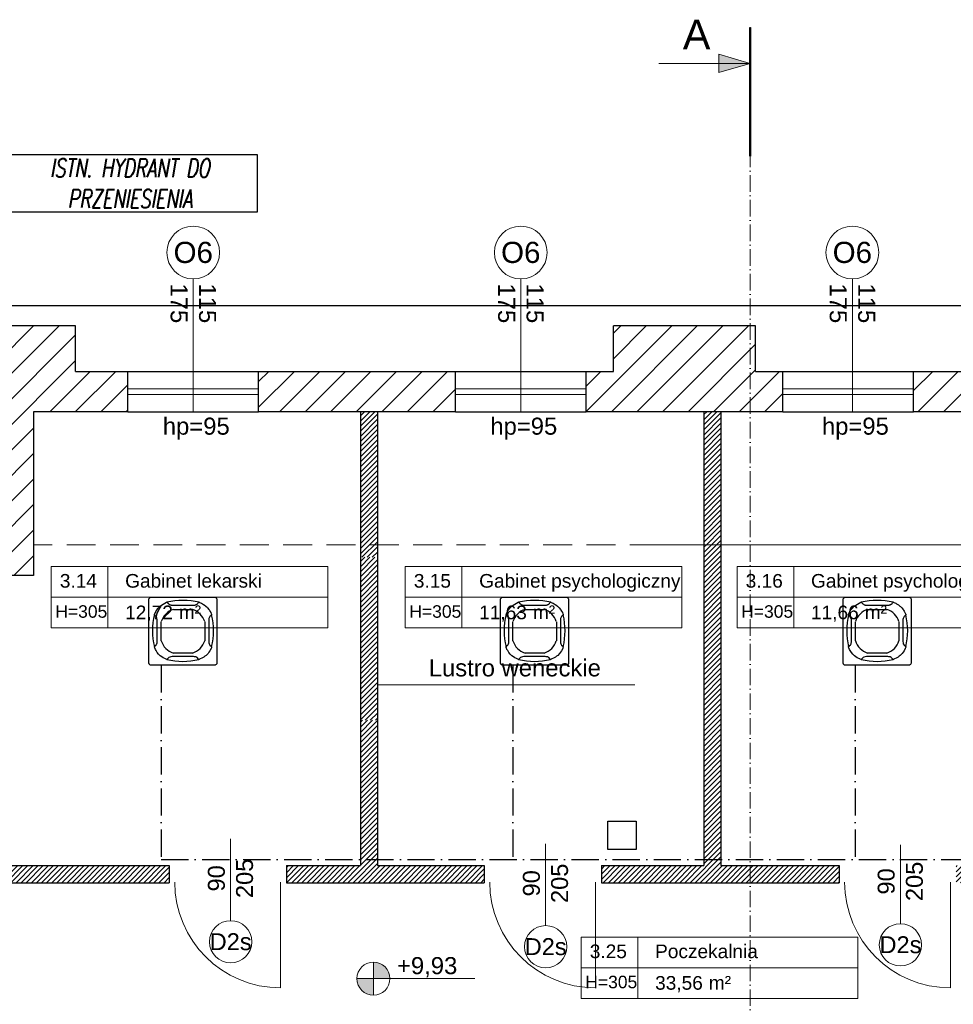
# Model space of a CAD drawing. Header units: millimetres. Extents: x 24385 to 79107, y -56478 to -23676.
# Tile 38 of 256: x 28678 to 29499, y -39255 to -38389. Entities that reach past the tile are written whole.
import ezdxf

# ---------------------------------------------------------------- set-up
doc = ezdxf.new("R2010")
doc.units = ezdxf.units.MM
doc.header["$LTSCALE"] = 2
for name, pattern in [('ACAD_ISO10W100', [18, 12, -3, 0, -3]), ('DASHED', [19.05, 12.7, -6.35]), ('HIDDENX2', [19.05, 12.7, -6.35])]:
    doc.linetypes.add(name, pattern=pattern)
for name, color, linetype, lineweight in [('0_OPIS', 7, 'Continuous', 13), ('3DPLAN_A_DRZWI', 173, 'Continuous', 5), ('3DPLAN_A_OKNA', 153, 'Continuous', 5), ('3DPLAN_A_TABELKA POMIESZCZEŃ', 7, 'Continuous', 0), ('3DPLAN_A_WYSOKOŚCI ZMIANA', 144, 'HIDDENX2', 5), ('A_STOL_OPIS', 55, 'Continuous', 5), ('A_TXT', 7, 'Continuous', 0), ('A_WYM_KOT', 161, 'Continuous', 0), ('A_ZESTAWIENIE STOLARKI', 3, 'Continuous', 15), ('Opisy', 7, 'Continuous', 13)]:
    doc.layers.add(name, color=color, linetype=linetype, lineweight=lineweight)
for name, color, linetype in [('3DPLAN_A_KRESKOWANIE 1', 253, 'Continuous'), ('3DPLAN_A_OPIS', 8, 'Continuous'), ('3DPLAN_A_POMIESZCZENIE NUMER', 100, 'Continuous'), ('3DPLAN_K_DZIAŁOWA NISKIE', 134, 'Continuous'), ('3DPLAN_K_NOŚNA', 7, 'Continuous'), ('3DPLAN_K_OBRYS', 243, 'Continuous'), ('3DPLAN_K_OBRYS WIDOK', 242, 'Continuous'), ('A_POMIESZCZENIE OPIS', 100, 'Continuous'), ('IS_freon_urządzenia', 3, 'DASHED')]:
    doc.layers.add(name, color=color, linetype=linetype)
doc.layers.add('kanalizacja pod stropem skropliny', color=7, linetype='Continuous', lineweight=30, true_color=0x60bb04)
doc.styles.add('ARIAL', font='arial.ttf')
doc.styles.add('J-ROMANS', font='ROMANS.SHX', dxfattribs={"width": 0.7, "oblique": 10})
doc.styles.add('TABEL1', font='txt')
pattern_1 = [(45, (-708.4828, 5623.021), (-2.24506403, 2.24506403), [])]

# ---------------------------------------------------------------- blocks, each defined once
blk = doc.blocks.new('zw$2C56')
at = {"layer": 'IS_freon_urządzenia', "linetype": 'Continuous'}
for points in [[(-321, 376), (383, 376), (389, 376), (396, 373), (403, 368), (407, 362), (410, 357), (411, 348), (411, -356), (410, -362), (408, -368), (403, -375), (396, -380), (392, -382), (388, -383), (384, -384), (-322, -384), (-328, -383), (-332, -381), (-337, -379), (-341, -375), (-344, -372), (-346, -368), (-348, -364), (-349, -360), (-349, -358), (-349, 348), (-348, 353), (-348, 357), (-346, 361), (-342, 367), (-339, 370), (-335, 373), (-329, 375), (-325, 376), (-321, 376)], [(-152, 319), (-150, 320), (-148, 320), (-147, 320), (-145, 319), (-144, 318), (-142, 317), (-138, 311), (-137, 309), (-135, 308), (-129, 302), (-123, 298), (-119, 295), (-113, 292), (-108, 291), (-106, 290), (-101, 289), (-97, 288), (-96, 288), (-94, 288), (-92, 288), (-90, 288), (-89, 288), (151, 288), (157, 288), (161, 288), (165, 289), (170, 290), (175, 292), (179, 294), (182, 296), (185, 297), (188, 299), (189, 300), (197, 307), (202, 313), (206, 317), (208, 319), (210, 320), (212, 320), (213, 320), (216, 318), (238, 308), (248, 303), (261, 296), (268, 291), (286, 277), (292, 271), (300, 264), (306, 257), (320, 239), (326, 231), (332, 220), (341, 204), (347, 191), (350, 185), (351, 181), (350, 177), (350, 176), (348, 174), (341, 169), (333, 161), (328, 154), (324, 146), (321, 139), (319, 129), (319, 122), (319, -118), (320, -133), (323, -144), (332, -159), (345, -171), (350, -176), (351, -180), (350, -183), (348, -188), (345, -195), (332, -221), (321, -237), (311, -251), (289, -274), (277, -284), (264, -293), (249, -301), (217, -317), (212, -319), (210, -319), (207, -318), (205, -316), (202, -311), (193, -302), (186, -297), (175, -291), (160, -288), (150, -287), (-89, -287), (-103, -288), (-116, -293), (-125, -298), (-133, -305), (-137, -309), (-144, -317), (-148, -319), (-157, -316), (-164, -313), (-172, -309), (-191, -300), (-206, -290), (-222, -277), (-222, -277), (-241, -260), (-256, -241), (-269, -220), (-277, -206), (-284, -189), (-288, -182), (-288, -178), (-287, -175), (-283, -172), (-275, -165), (-275, -158), (-268, -158), (-263, -150), (-260, -143), (-258, -135), (-256, -125), (-256, -82), (-256, -20), (-256, 123), (-259, 141), (-265, 153), (-274, 165), (-285, 174), (-288, 179), (-287, 184), (-276, 209), (-261, 236), (-246, 255), (-224, 276), (-208, 289), (-152, 319)], [(-75, 239), (138, 239)], [(-211, -111), (-211, 103)], [(274, 103), (274, -111)], [(138, -247), (-75, -247)]]:
    blk.add_lwpolyline(points, dxfattribs=at)
for centre, radius, start, end in [((32, -425), 766, 76.4959, 103.5206), ((-19, 47), 200, 106.2611, 163.6692), ((82, 47), 200, 16.3308, 73.7389), ((457, 2), 766, 166.4793, 193.5039), ((-394, 1), 766, 346.4959, 13.5206), ((-19, -55), 200, 196.3308, 253.7389), ((82, -55), 200, 286.2611, 343.6692), ((31, 426), 766, 256.4793, 283.5039)]:
    blk.add_arc(centre, radius, start, end, dxfattribs=at)
blk = doc.blocks.new('G$CDB1AC55F')
at = {"layer": 'IS_freon_urządzenia', "xscale": 0.07876787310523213, "yscale": 0.07876787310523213, "zscale": 0.07876787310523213}
blk.add_blockref('zw$2C56', (27.48, 30.22), dxfattribs=at)
blk = doc.blocks.new('tabelka dla tp')
at = {"layer": '3DPLAN_A_TABELKA POMIESZCZEŃ'}
for p, q in [((49.7, 54), (49.7, 0)), ((0, 27), (243.13, 27))]:
    blk.add_line(p, q, dxfattribs=at)
blk.add_lwpolyline([(0, 54), (243.13, 54), (243.13, 0), (0, 0)], close=True, dxfattribs=at)
at = {"layer": '3DPLAN_A_POMIESZCZENIE NUMER', "color": 7, "style": 'ARIAL'}
blk.add_attdef('NUMER', (2.23, 35.39), '', height=12, dxfattribs=at)
at = {"layer": 'A_POMIESZCZENIE OPIS', "insert": (112.2, 19.75), "char_height": 12, "width": 36.4122, "attachment_point": 1, "style": 'ARIAL'}
blk.add_mtext('{\\C7;m²}', dxfattribs=at)
at = {"layer": 'A_POMIESZCZENIE OPIS', "color": 7, "style": 'ARIAL'}
for tag, p in [('NAZWA', (51.73, 35.39)), ('POWIERZCHNIA', (51.06, 7.24))]:
    blk.add_attdef(tag, p, '', height=12, dxfattribs=at)
blk = doc.blocks.new('III pietrooosoo')
at = {"layer": '3DPLAN_A_KRESKOWANIE 1'}
h = blk.add_hatch(dxfattribs=at)
h.set_pattern_fill('ANSI31', color=256, scale=5, style=0)
h.set_pattern_definition([(45, (29206.918, -39107.05), (-11.22532, 11.22532), [])])
h.paths.add_polyline_path([(26781.49, -39163.58), (26781.49, -38938.58), (26746.49, -38938.58), (26746.49, -39163.58)])
h.paths.add_polyline_path([(26746.49, -39423.63), (26776.05, -39423.63), (26776.05, -39388.27), (26746.49, -39388.27)])
h.paths.add_polyline_path([(26746.49, -38938.58), (26781.49, -38938.58), (26781.49, -39163.58), (26746.49, -39163.58)])
h.paths.add_polyline_path([(27368.97, -39343.08), (27368.97, -39410.08), (27375.97, -39410.08), (27375.97, -39403.08), (27410.97, -39403.08), (27410.97, -39383.75), (27409.39, -39383.75), (27410, -39383.99, -0.310329), (27410.42, -39384.6), (27410.42, -39387.03, -0.216272), (27410.19, -39387.52), (27409.53, -39388.03, -0.076898), (27409.35, -39388.12, 0.840818), (27409.47, -39388.8), (27410.15, -39388.8), (27410.15, -39388.95), (27409.47, -39388.95, -0.840818), (27409.3, -39387.98, 0.076898), (27409.44, -39387.91), (27410.1, -39387.4, 0.216272), (27410.27, -39387.03), (27410.27, -39384.6, 0.310329), (27409.95, -39384.13), (27408.97, -39383.75), (27408.97, -39315.95), (27410.97, -39315.95), (27410.97, -39109.08), (27396.97, -39109.08), (27396.97, -39304.08), (27326.97, -39304.08), (27326.97, -39321.08), (26829.97, -39321.08), (26829.97, -39251.08), (26809.49, -39251.08), (26809.49, -39321.08), (26781.49, -39321.08), (26781.49, -39387.08), (26810.97, -39387.08), (26810.97, -39343.08)])
h.paths.add_polyline_path([(28444.97, -38740.08), (28444.97, -38698.58), (28212, -38698.58), (28212, -38637.58), (28198.97, -38637.58), (28198.97, -38740.08)])
h.paths.add_polyline_path([(28624.46, -38658.58), (28601.97, -38658.58), (28601.97, -38698.58), (28559.97, -38698.58), (28559.97, -38740.08), (28624.46, -38740.08)])
h.paths.add_polyline_path([(28627.97, -38870.19), (28674.81, -38870.19), (28674.81, -38878.08), (28689.97, -38878.08), (28689.97, -38734.08), (28772.97, -38734.08), (28772.97, -38698.58), (28726.97, -38698.58), (28726.97, -38658.58), (28624.46, -38658.58), (28624.46, -38740.08), (28627.97, -38740.08)])
h.paths.add_polyline_path([(28674.81, -38878.08), (28674.81, -38870.19), (28627.97, -38870.19), (28627.97, -38897.19), (28648.97, -38897.19), (28648.97, -38878.08)])
h.paths.add_polyline_path([(28627.97, -38897.19), (28627.97, -38924.19), (28648.97, -38924.19), (28648.97, -38897.19)])
h.paths.add_polyline_path([(28648.97, -38924.19), (28627.97, -38924.19), (28627.97, -39029.08), (28204.97, -39029.08), (28204.97, -39046.08), (28245.97, -39046.08), (28245.97, -39098.08), (28618.97, -39098.08), (28618.97, -39148.34), (28648.97, -39148.34)])
h.paths.add_polyline_path([(28769.97, -39380.08), (28769.97, -39352.58), (28654.97, -39352.58), (28654.97, -39295.58), (28648.97, -39295.58), (28648.97, -39268.08), (28618.97, -39268.08), (28618.97, -39305.08), (28602.97, -39305.08), (28602.97, -39390.58), (28908.97, -39390.58), (28908.97, -39380.08)])
h.paths.add_polyline_path([(29254.97, -39636.08), (29254.97, -39479.08), (29253.97, -39456.08), (29253.97, -39299.08), (29205.97, -39299.08), (29205.97, -39365.08), (29137.97, -39365.08), (29137.97, -39390.58), (29242.97, -39390.58), (29242.97, -39525.58), (29129.97, -39525.58), (29129.97, -39588.58), (28896.97, -39588.58), (28896.97, -39613.08), (29204.97, -39613.08), (29204.97, -39636.08)])
h.paths.add_polyline_path([(28675.97, -39613.08), (28675.97, -39693.93), (28641.97, -39693.93), (28641.97, -39636.08), (28614.97, -39636.08), (28614.97, -39598.08), (28602.97, -39598.08), (28602.97, -39526.58), (28766.97, -39526.58), (28766.97, -39613.08)])
h.paths.add_polyline_path([(28575.62, -39665.5), (28722.88, -39665.5), (28722.88, -39699.91), (28575.62, -39699.91)], flags=9)
h.paths.add_polyline_path([(28641.97, -39693.93), (28641.97, -39906.08), (28675.97, -39906.08), (28675.97, -39693.93)])
h.paths.add_polyline_path([(29060.97, -38734.08), (29060.97, -38698.58), (28887.97, -38698.58), (28887.97, -38734.08)])
h.paths.add_polyline_path([(29348.97, -38734.08), (29348.97, -38698.58), (29324.97, -38698.58), (29324.97, -38658.58), (29199.97, -38658.58), (29199.97, -38698.58), (29175.97, -38698.58), (29175.97, -38734.08)])
h.paths.add_polyline_path([(29636.97, -38698.58), (29463.97, -38698.58), (29463.97, -38734.08), (29636.97, -38734.08)])
h.paths.add_polyline_path([(29924.97, -38734.08), (29924.97, -38698.58), (29901.97, -38698.58), (29901.97, -38658.58), (29776.97, -38658.58), (29776.97, -38698.58), (29751.97, -38698.58), (29751.97, -38734.08)])
h.paths.add_polyline_path([(30039.97, -38734.08), (30234.97, -38734.08), (30234.97, -38698.58), (30039.97, -38698.58)])
h.paths.add_polyline_path([(30524.97, -38734.08), (30524.97, -38698.58), (30502.97, -38698.58), (30502.97, -38658.58), (30377.97, -38658.58), (30377.97, -38698.58), (30349.97, -38698.58), (30349.97, -38734.08)])
h.paths.add_polyline_path([(30834.97, -38734.08), (30834.97, -38698.58), (30641.97, -38698.58), (30641.97, -38734.08)])
h.paths.add_polyline_path([(31048.97, -38768.58), (31550.97, -38768.58), (31550.97, -38841.08), (31594.97, -38841.08), (31594.97, -38734.08), (31625.97, -38734.08), (31625.97, -38698.58), (31098.97, -38698.58), (31098.97, -38658.58), (30973.97, -38658.58), (30973.97, -38698.58), (30948.97, -38698.58), (30948.97, -38734.08), (31048.97, -38734.08)])
h.paths.add_polyline_path([(31550.97, -39073.08), (31594.97, -39073.08), (31594.97, -39018.08), (31550.97, -39018.08)])
h.paths.add_polyline_path([(31550.97, -39378.08), (31594.97, -39378.08), (31594.97, -39250.08), (31550.97, -39250.08)])
h.paths.add_polyline_path([(31594.97, -39684.08), (31594.97, -39554.08), (31550.97, -39554.08), (31550.97, -39684.08)])
h.paths.add_polyline_path([(31594.97, -39915.08), (31594.97, -39860.08), (31550.97, -39860.08), (31550.97, -39915.08)])
h.paths.add_polyline_path([(31550.97, -40194.08), (30944.97, -40194.08), (30944.97, -40267.58), (30973.97, -40267.58), (30973.97, -40307.58), (31098.97, -40307.58), (31098.97, -40267.58), (31625.97, -40267.58), (31625.97, -40194.08), (31594.97, -40194.08), (31594.97, -40092.08), (31550.97, -40092.08), (31550.97, -40194.08)], is_closed=False)
h.paths.add_polyline_path([(30637.97, -40267.58), (30830.97, -40267.58), (30830.97, -40194.08), (30637.97, -40194.08)])
h.paths.add_polyline_path([(30345.97, -40194.08), (30345.97, -40267.58), (30369.97, -40267.58), (30369.97, -40307.58), (30494.97, -40307.58), (30494.97, -40267.58), (30520.97, -40267.58), (30520.97, -40194.08)])
h.paths.add_polyline_path([(30035.97, -40267.58), (30230.97, -40267.58), (30230.97, -40194.08), (30035.97, -40194.08)])
h.paths.add_polyline_path([(29775.97, -40161.08), (29762.97, -40161.08), (29762.97, -40198.08), (29741.97, -40198.08), (29741.97, -40267.58), (29768.97, -40267.58), (29768.97, -40307.58), (29893.97, -40307.58), (29893.97, -40267.58), (29920.97, -40267.58), (29920.97, -40194.08), (29775.97, -40194.08)])
h.paths.add_polyline_path([(29431.97, -40198.08), (29431.97, -40267.58), (29626.97, -40267.58), (29626.97, -40198.08)])
h.paths.add_polyline_path([(29140.97, -40198.08), (29140.97, -40267.58), (29161.97, -40267.58), (29161.97, -40307.58), (29286.97, -40307.58), (29286.97, -40267.58), (29316.97, -40267.58), (29316.97, -40198.08)])
h.paths.add_polyline_path([(28831.97, -40198.08), (28831.97, -40267.58), (29025.97, -40267.58), (29025.97, -40198.08)])
h.paths.add_polyline_path([(28541.97, -40267.58), (28570.97, -40267.58), (28570.97, -40307.58), (28695.97, -40307.58), (28695.97, -40267.58), (28716.97, -40267.58), (28716.97, -40198.08), (28597.43, -40198.08), (28597.12, -40198.34, -2.544085), (28595.08, -40198.08), (28541.97, -40198.08)])
h.paths.add_polyline_path([(28229.97, -40267.58), (28426.97, -40267.58), (28426.97, -40198.08), (28229.97, -40198.08)])
h.paths.add_polyline_path([(28026.62, -40155.72), (28026.62, -40307.58), (28070.97, -40307.58), (28070.97, -40267.58), (28114.97, -40267.58), (28114.97, -40198.08), (28037.97, -40198.08), (28037.97, -40155.72)])
h.paths.add_polyline_path([(28026.62, -40155.72), (27981.97, -40155.72), (27981.97, -40201.08), (27901.97, -40201.08), (27901.97, -40267.58), (27945.97, -40267.58), (27945.97, -40307.58), (28026.62, -40307.58)])
h.paths.add_polyline_path([(27916.97, -39798.79), (27920.06, -39798.79), (27920.06, -39852.79), (27916.97, -39852.79), (27916.97, -39912.08), (27981.97, -39912.08), (27981.97, -40155.72), (28026.62, -40155.72), (28026.62, -39747.08), (27916.97, -39747.08)])
h.paths.add_polyline_path([(28037.97, -39913.08), (28091.97, -39913.08), (28091.97, -39758.08), (28037.97, -39758.08), (28037.97, -39747.08), (28026.62, -39747.08), (28026.62, -40155.72), (28037.97, -40155.72)])
h.paths.add_polyline_path([(27950.97, -39566.08), (27950.97, -39590.08), (27956.97, -39590.08), (27956.97, -39657.08), (28026.62, -39657.08), (28026.62, -39566.08)])
h.paths.add_polyline_path([(28161.97, -39588.08), (28044.97, -39588.08), (28044.97, -39598.08), (28161.97, -39598.08)])
h.paths.add_polyline_path([(27590.97, -40201.08), (27590.97, -40267.58), (27726.97, -40267.58), (27726.97, -40201.08)])
h.paths.add_polyline_path([(26781.49, -40201.08), (26781.49, -40267.58), (27231.97, -40267.58), (27231.97, -40307.58), (27356.97, -40307.58), (27356.97, -40267.58), (27415.97, -40267.58), (27415.97, -40201.08)])
h.paths.add_polyline_path([(26809.49, -40155.72), (26809.49, -40201.08), (26864.97, -40201.08), (26864.97, -40155.72)])
h.paths.add_polyline_path([(26809.49, -40088.08), (26809.49, -40155.72), (26864.97, -40155.72), (26864.97, -40088.08)])
h.paths.add_polyline_path([(26809.49, -40085.08), (26809.49, -40088.08), (26864.97, -40088.08), (26864.97, -40085.08)])
h.paths.add_polyline_path([(26809.49, -39863.08), (26809.49, -39910.08), (26864.97, -39910.08), (26864.97, -39863.08)])
h.paths.add_polyline_path([(27408.97, -39315.57), (27408.97, -39313.41), (27410.97, -39313.49), (27409.05, -39313.49), (27409.05, -39315.49), (27410.97, -39315.57)], flags=16)
h.paths.add_polyline_path([(28819.95, -39558.91), (28843.99, -39558.91), (28843.99, -39578.91), (28819.95, -39578.91)], flags=24)
h.paths.add_polyline_path([(28614.3, -39470.41), (28614.3, -39446.75), (28634.3, -39446.75), (28634.3, -39470.41)], flags=24)
h.paths.add_polyline_path([(28699.15, -39459.32), (28892.58, -39459.32), (28892.58, -39432.32), (28699.15, -39432.32)])
h.paths.add_polyline_path([(28699.15, -39486.32), (28892.58, -39486.32), (28892.58, -39459.32), (28699.15, -39459.32)])
h.paths.add_polyline_path([(28699.15, -39432.32), (28892.58, -39432.32), (28892.58, -39486.32), (28699.15, -39486.32)])
h.paths.add_polyline_path([(31282.92, -38730.77), (31332.19, -38730.77), (31332.19, -38753), (31282.92, -38753)], flags=24)
h.paths.add_polyline_path([(31048.16, -38730.77), (31088.89, -38730.77), (31088.89, -38753), (31048.16, -38753)], flags=24)
h.paths.add_polyline_path([(31265.16, -38739.9, 1), (31262.75, -38738.09, 1)], flags=16)
h.paths.add_polyline_path([(28712.1, -39463.64), (28749.15, -39463.64), (28749.15, -39484.06), (28712.1, -39484.06)], flags=8)
h.paths.add_polyline_path([(28712.64, -39435.93), (28779.46, -39435.93), (28779.46, -39457.46), (28712.64, -39457.46)], flags=8)
h.paths.add_polyline_path([(28654.68, -39435.89), (28689.53, -39435.89), (28689.53, -39454.15), (28654.68, -39454.15)], flags=8)
h.paths.add_polyline_path([(28758.66, -39460.57), (28782.82, -39460.57), (28782.82, -39484.57), (28758.66, -39484.57)], flags=8)
h.paths.add_polyline_path([(28699.15, -39460.89), (28699.15, -39483.13), (28699.62, -39483.13), (28699.62, -39460.89)], flags=8)
at = {"layer": '3DPLAN_A_OPIS', "lineweight": 0, "transparency": 33554687}
h = blk.add_hatch(dxfattribs=at)
h.set_pattern_fill('ANSI31', color=1)
h.set_pattern_definition(pattern_1)
h.paths.add_polyline_path([(31040.47, -39540.09), (31025.97, -39540.09), (31025.97, -39571.08), (31040.47, -39571.08), (31040.47, -39540.09)], is_closed=False)
h.paths.add_polyline_path([(31025.97, -39356.08), (31025.97, -39437.09), (31040.47, -39437.09), (31040.47, -39356.08), (31025.97, -39356.08)], is_closed=False)
h.paths.add_polyline_path([(31025.97, -39276.02), (31025.97, -39302.08), (31040.47, -39302.08), (31040.47, -39276.02), (31025.97, -39276.02)], is_closed=False)
h.paths.add_polyline_path([(30899.46, -39133.34), (30899.46, -39148.34), (31025.47, -39148.34), (31025.47, -39173.02), (31040.47, -39173.02), (31040.47, -38911.08), (31025.47, -38911.08), (31025.47, -39133.34), (30899.46, -39133.34)], is_closed=False)
h.paths.add_polyline_path([(31031.51, -38983.4), (31047.93, -38983.4), (31047.93, -39003.4), (31031.51, -39003.4)], flags=9)
h.paths.add_polyline_path([(31031.51, -39079.16), (31047.93, -39079.16), (31047.93, -39099.16), (31031.51, -39099.16)], flags=9)
h.paths.add_polyline_path([(31040.47, -38911.08), (31040.47, -38842.38), (31025.47, -38842.38), (31025.47, -38911.08), (31040.47, -38911.08)], is_closed=False)
h.paths.add_polyline_path([(31025.47, -38842.38), (31040.47, -38842.38), (31040.47, -38777.72), (31025.47, -38777.72), (31025.47, -38842.38)], is_closed=False)
h.paths.add_polyline_path([(31040.47, -38777.72), (31040.47, -38734.08), (31025.47, -38734.08), (31025.47, -38777.72), (31040.47, -38777.72)], is_closed=False)
h.paths.add_polyline_path([(30751.44, -38768.58), (30751.44, -38734.08), (30736.44, -38734.08), (30736.44, -38768.58), (30751.44, -38768.58)], is_closed=False)
h.paths.add_polyline_path([(30736.44, -39133.34), (30617.47, -39133.34), (30617.47, -39148.34), (30796.46, -39148.34), (30796.46, -39133.34), (30751.44, -39133.34), (30751.44, -38768.58), (30736.44, -38768.58), (30736.44, -39133.34)], is_closed=False)
h.paths.add_polyline_path([(30359.46, -39133.34), (30359.46, -39148.34), (30514.47, -39148.34), (30514.47, -39133.34), (30444.47, -39133.34), (30444.47, -38911.08), (30429.47, -38911.08), (30429.47, -39133.34), (30359.46, -39133.34)], is_closed=False)
h.paths.add_polyline_path([(30429.47, -38911.08), (30444.47, -38911.08), (30444.47, -38851.08), (30429.47, -38851.08), (30429.47, -38911.08)], is_closed=False)
h.paths.add_polyline_path([(30444.47, -38777.72), (30429.47, -38777.72), (30429.47, -38842.38), (30444.47, -38842.38), (30444.47, -38777.72)], is_closed=False)
h.paths.add_polyline_path([(30429.47, -38734.08), (30429.47, -38777.72), (30444.47, -38777.72), (30444.47, -38734.08), (30429.47, -38734.08)], is_closed=False)
h.paths.add_polyline_path([(30177.51, -38734.08), (30162.51, -38734.08), (30162.51, -38768.58), (30177.51, -38768.58), (30177.51, -38734.08)], is_closed=False)
h.paths.add_polyline_path([(30162.51, -38862.1), (30177.51, -38862.1), (30177.51, -38768.58), (30162.51, -38768.58), (30162.51, -38862.1)], is_closed=False)
h.paths.add_polyline_path([(30162.51, -39133.34), (30071.47, -39133.34), (30071.47, -39148.34), (30256.46, -39148.34), (30256.46, -39133.34), (30177.51, -39133.34), (30177.51, -39005.38), (30162.51, -39005.38), (30162.51, -39133.34)], is_closed=False)
h.paths.add_polyline_path([(29898.47, -38734.08), (29883.47, -38734.08), (29883.47, -38768.58), (29898.47, -38768.58), (29898.47, -38734.08)], is_closed=False)
h.paths.add_polyline_path([(29898.47, -38851.08), (29898.47, -38768.58), (29883.47, -38768.58), (29883.47, -38851.08), (29898.47, -38851.08)], is_closed=False)
h.paths.add_polyline_path([(29744.51, -39133.34), (29744.51, -39148.34), (29858.97, -39148.34), (29858.97, -39163.08), (29870.97, -39163.08), (29870.97, -39148.34), (29968.47, -39148.34), (29968.47, -39133.34), (29898.47, -39133.34), (29898.47, -38851.08), (29883.47, -38851.08), (29883.47, -39133.34), (29744.51, -39133.34)], is_closed=False)
h.paths.add_polyline_path([(29501.43, -39133.34), (29501.43, -39148.34), (29641.51, -39148.34), (29641.51, -39133.34), (29596.47, -39133.34), (29596.47, -38851.08), (29581.47, -38851.08), (29581.47, -39133.34), (29501.43, -39133.34)], is_closed=False)
h.paths.add_polyline_path([(29596.47, -38851.08), (29596.47, -38768.58), (29581.47, -38768.58), (29581.47, -38851.08), (29596.47, -38851.08)], is_closed=False)
h.paths.add_polyline_path([(29581.47, -38768.58), (29596.47, -38768.58), (29596.47, -38734.08), (29581.47, -38734.08), (29581.47, -38768.58)], is_closed=False)
h.paths.add_polyline_path([(29294.47, -38734.08), (29279.47, -38734.08), (29279.47, -38768.58), (29294.47, -38768.58), (29294.47, -38734.08)], is_closed=False)
h.paths.add_polyline_path([(29294.47, -38851.08), (29294.47, -38768.58), (29279.47, -38768.58), (29279.47, -38851.08), (29294.47, -38851.08)], is_closed=False)
h.paths.add_polyline_path([(28912.42, -39133.34), (28912.42, -39148.34), (29086.43, -39148.34), (29086.43, -39133.34), (28992.47, -39133.34), (28992.47, -39005.38), (28977.47, -39005.38), (28977.47, -39133.34), (28912.42, -39133.34)], is_closed=False)
h.paths.add_polyline_path([(28992.47, -38851.08), (28992.47, -38768.58), (28977.47, -38768.58), (28977.47, -38851.08), (28992.47, -38851.08)], is_closed=False)
h.paths.add_polyline_path([(28992.47, -38734.08), (28977.47, -38734.08), (28977.47, -38768.58), (28992.47, -38768.58), (28992.47, -38734.08)], is_closed=False)
h.paths.add_polyline_path([(28992.47, -38862.1), (28992.47, -38851.08), (28977.47, -38851.08), (28977.47, -38862.1), (28992.47, -38862.1)], is_closed=False)
h.paths.add_polyline_path([(28648.97, -39148.34), (28809.42, -39148.34), (28809.42, -39133.34), (28648.97, -39133.34), (28648.97, -39148.34)], is_closed=False)
h.paths.add_polyline_path([(31030.4, -38739.9, 1), (31027.99, -38738.09, 1), (31030.4, -38739.9, 1)], is_closed=False, flags=16)
h.paths.add_polyline_path([(30742.48, -39079.16), (30758.91, -39079.16), (30758.91, -39099.16), (30742.48, -39099.16)], flags=24)
h.paths.add_polyline_path([(30435.51, -39079.16), (30451.93, -39079.16), (30451.93, -39099.16), (30435.51, -39099.16)], flags=24)
h.paths.add_polyline_path([(30435.51, -39008.4), (30451.93, -39008.4), (30451.93, -39028.4), (30435.51, -39028.4)], flags=24)
h.paths.add_polyline_path([(29889.51, -39079.16), (29905.93, -39079.16), (29905.93, -39099.16), (29889.51, -39099.16)], flags=24)
h.paths.add_polyline_path([(29587.51, -39079.16), (29603.93, -39079.16), (29603.93, -39099.16), (29587.51, -39099.16)], flags=24)
h.paths.add_polyline_path([(28983.51, -39079.16), (28999.93, -39079.16), (28999.93, -39099.16), (28983.51, -39099.16)], flags=24)
h = blk.add_hatch(dxfattribs=at)
h.set_pattern_fill('ANSI31', color=1)
h.set_pattern_definition(pattern_1)
h.paths.add_polyline_path([(29279.47, -39133.34), (29189.43, -39133.34), (29189.43, -39148.34), (29398.43, -39148.34), (29398.43, -39133.34), (29294.47, -39133.34), (29294.47, -38851.08), (29279.47, -38851.08)])
at = {"layer": 'A_TXT', "ltscale": 0.2}
h = blk.add_hatch(color=256, dxfattribs=at)
h.paths.add_polyline_path([(29292.55, -38427.6), (29320.12, -38427.6), (29292.55, -38419.61)])
h.paths.add_polyline_path([(29292.55, -38435.59), (29320.12, -38427.6), (29292.55, -38427.6)])
at = {"layer": 'A_WYM_KOT'}
h = blk.add_hatch(color=256, dxfattribs=at)
h.dxf.hatch_style = 1
h.paths.add_polyline_path([(28988.89, -39232.73), (28974.33, -39232.73, 0.414214), (28988.89, -39247.29), (28988.89, -39232.73)], is_closed=False)
h.paths.add_polyline_path([(28988.89, -39232.73), (29003.45, -39232.73, 0.143872), (29001.13, -39224.86), (28988.89, -39224.86), (28988.89, -39232.73)], is_closed=False)
h.paths.add_polyline_path([(28988.89, -39218.17), (28988.89, -39224.86), (29001.13, -39224.86, 0.255137), (28988.89, -39218.17)], is_closed=False)
at = {"layer": 'Opisy', "ltscale": 0.5}
h = blk.add_hatch(dxfattribs=at)
h.set_pattern_fill('ANSI31', color=256)
h.set_pattern_definition([(45, (-1210.3186, 0), (-2.24506403, 2.24506403), [])])
h.paths.add_polyline_path([(28977.47, -38862.1), (28977.47, -39005.38), (28992.47, -39005.38), (28992.47, -38862.1), (28977.47, -38862.1)], is_closed=False)
at = {"layer": '3DPLAN_A_DRZWI'}
for p, q in [((28907.22, -39147.84), (28907.22, -39240.84)), ((29184.22, -39147.84), (29184.22, -39240.84)), ((29496.22, -39147.84), (29496.22, -39240.84))]:
    blk.add_line(p, q, dxfattribs=at)
for centre in [(28907.22, -39147.84), (29184.22, -39147.84), (29496.22, -39147.84)]:
    blk.add_arc(centre, 93, 180, 270, dxfattribs=at)
at = {"layer": '3DPLAN_A_OKNA'}
for p, q in [((28772.97, -38713.83), (28887.97, -38713.83)), ((29060.97, -38713.83), (29175.97, -38713.83)), ((29348.97, -38713.83), (29463.97, -38713.83)), ((28772.97, -38718.83), (28887.97, -38718.83)), ((29060.97, -38718.83), (29175.97, -38718.83)), ((29348.97, -38718.83), (29463.97, -38718.83))]:
    blk.add_line(p, q, dxfattribs=at)
at = {"layer": '3DPLAN_A_OPIS', "color": 1, "lineweight": 30}
for p, q in [((28977.47, -38734.08), (28977.47, -39133.34)), ((28992.47, -38734.08), (28992.47, -39133.34)), ((29279.47, -38734.08), (29279.47, -39133.34)), ((29294.47, -38734.08), (29294.47, -39133.34)), ((28648.97, -39133.34), (28809.42, -39133.34)), ((28809.42, -39133.34), (28809.42, -39148.34)), ((28912.42, -39133.34), (28912.42, -39148.34)), ((28912.42, -39133.34), (28977.47, -39133.34)), ((28992.47, -39133.34), (29086.43, -39133.34)), ((29086.43, -39133.34), (29086.43, -39148.34)), ((29189.43, -39133.34), (29189.43, -39148.34)), ((29189.43, -39133.34), (29279.47, -39133.34)), ((29294.47, -39133.34), (29398.43, -39133.34)), ((29398.43, -39133.34), (29398.43, -39148.34)), ((28648.97, -39148.34), (28809.42, -39148.34)), ((28912.42, -39148.34), (29086.43, -39148.34)), ((29189.43, -39148.34), (29398.43, -39148.34))]:
    blk.add_line(p, q, dxfattribs=at)
at = {"layer": '3DPLAN_A_WYSOKOŚCI ZMIANA'}
for p, q in [((30420.97, -38851.08), (28689.97, -38851.08)), ((30966.97, -38851.08), (29235.97, -38851.08))]:
    blk.add_line(p, q, dxfattribs=at)
at = {"layer": '3DPLAN_K_DZIAŁOWA NISKIE'}
for p, q in [((28772.97, -38734.08), (28887.97, -38734.08)), ((29060.97, -38734.08), (29175.97, -38734.08)), ((29348.97, -38734.08), (29463.97, -38734.08))]:
    blk.add_line(p, q, dxfattribs=at)
at = {"layer": '3DPLAN_K_NOŚNA'}
for p, q in [((28772.97, -38734.08), (28772.97, -38698.58)), ((28887.97, -38734.08), (28887.97, -38698.58)), ((29060.97, -38734.08), (29060.97, -38698.58)), ((29175.97, -38734.08), (29175.97, -38698.58)), ((29348.97, -38734.08), (29348.97, -38698.58)), ((29463.97, -38734.08), (29463.97, -38698.58)), ((28689.97, -38734.08), (28689.97, -38878.08)), ((28772.97, -38734.08), (28689.97, -38734.08)), ((29060.97, -38734.08), (28887.97, -38734.08)), ((29348.97, -38734.08), (29175.97, -38734.08)), ((29636.97, -38734.08), (29463.97, -38734.08)), ((28689.97, -38878.08), (28648.97, -38878.08)), ((29194.97, -39094.08), (29219.97, -39094.08)), ((29194.97, -39119.08), (29194.97, -39094.08)), ((29219.97, -39094.08), (29219.97, -39119.08)), ((29219.97, -39119.08), (29194.97, -39119.08))]:
    blk.add_line(p, q, dxfattribs=at)
at = {"layer": '3DPLAN_K_OBRYS'}
for p, q in [((28726.97, -38658.58), (28601.97, -38658.58)), ((28726.97, -38698.58), (28726.97, -38658.58)), ((29324.97, -38658.58), (29199.97, -38658.58)), ((29199.97, -38698.58), (29199.97, -38658.58)), ((29324.97, -38698.58), (29324.97, -38658.58)), ((28726.97, -38698.58), (28772.97, -38698.58)), ((28887.97, -38698.58), (29060.97, -38698.58)), ((29175.97, -38698.58), (29199.97, -38698.58)), ((29324.97, -38698.58), (29348.97, -38698.58)), ((29463.97, -38698.58), (29636.97, -38698.58))]:
    blk.add_line(p, q, dxfattribs=at)
at = {"layer": '3DPLAN_K_OBRYS WIDOK'}
for p, q in [((28212, -38640.58), (31677.49, -38640.58)), ((28772.97, -38698.58), (28887.97, -38698.58)), ((29060.97, -38698.58), (29175.97, -38698.58)), ((29348.97, -38698.58), (29463.97, -38698.58))]:
    blk.add_line(p, q, dxfattribs=at)
at = {"layer": 'A_STOL_OPIS'}
for p, q in [((28830.47, -38617.22), (28830.47, -38734.08)), ((29118.47, -38617.22), (29118.47, -38734.08)), ((29410.06, -38617.22), (29410.06, -38734.08)), ((28863.36, -39109.8), (28863.36, -39181.74)), ((29140.36, -39114.15), (29140.36, -39186.09)), ((29452.36, -39114.97), (29452.36, -39184.42))]:
    blk.add_line(p, q, dxfattribs=at)
at = {"layer": 'A_TXT', "linetype": 'ACAD_ISO10W100', "ltscale": 0.6}
blk.add_line((29320.12, -38395.86), (29320.12, -39472.47), dxfattribs=at)
at = {"layer": 'A_TXT', "ltscale": 0.2}
for p, q in [((29292.55, -38419.61), (29292.55, -38427.6)), ((29320.12, -38427.6), (29292.55, -38419.61)), ((29320.12, -38427.6), (29239.87, -38427.6)), ((29320.12, -38427.6), (29292.55, -38435.59)), ((29292.55, -38435.59), (29292.55, -38427.6))]:
    blk.add_line(p, q, dxfattribs=at)
at = {"layer": 'A_TXT', "lineweight": 35, "ltscale": 0.2, "const_width": 2}
blk.add_lwpolyline([(29320.12, -38395.86), (29320.12, -38509.46)], dxfattribs=at)
at = {"layer": 'A_TXT', "color": 1, "lineweight": 30}
blk.add_lwpolyline([(28662.96, -38507.74), (28886.54, -38507.74), (28886.54, -38558.53), (28662.96, -38558.53)], close=True, dxfattribs=at)
at = {"layer": 'A_WYM_KOT'}
for p, q in [((28988.89, -39218.17), (28988.89, -39247.29)), ((29003.45, -39232.73), (28974.33, -39232.73)), ((29078.22, -39232.73), (29003.45, -39232.73))]:
    blk.add_line(p, q, dxfattribs=at)
blk.add_circle((28988.89, -39232.73), 14.56, dxfattribs=at)
at = {"layer": 'A_ZESTAWIENIE STOLARKI', "ltscale": 0.25}
for centre, radius in [((28830.47, -38594), 23.22), ((29118.47, -38594), 23.22), ((29410.06, -38594), 23.22), ((28863.36, -39200.32), 18.58), ((29452.36, -39202.99), 18.58), ((29140.36, -39204.67), 18.58)]:
    blk.add_circle(centre, radius, dxfattribs=at)
at = {"layer": 'Opisy', "ltscale": 0.5}
blk.add_line((28992.47, -38974.41), (29218.9, -38974.41), dxfattribs=at)
at = {"layer": '3DPLAN_A_TABELKA POMIESZCZEŃ', "ltscale": 0.5}
ref = blk.add_blockref('tabelka dla tp', (28705.62, -38924.19), dxfattribs=at)
ref.add_attrib('NUMER', '3.14', (28713.15, -38888.8), dxfattribs={"layer": '3DPLAN_A_POMIESZCZENIE NUMER', "color": 0, "height": 12, "style": 'ARIAL'})
ref.add_attrib('NAZWA', 'Gabinet lekarski', (28770.58, -38888.8), dxfattribs={"layer": 'A_POMIESZCZENIE OPIS', "color": 0, "height": 12, "style": 'ARIAL'})
ref.add_attrib('POWIERZCHNIA', '12,72', (28770.58, -38916.55), dxfattribs={"layer": 'A_POMIESZCZENIE OPIS', "color": 0, "height": 12, "style": 'ARIAL'})
ref = blk.add_blockref('tabelka dla tp', (29016.93, -38924.19), dxfattribs=at)
ref.add_attrib('NUMER', '3.15', (29024.45, -38888.8), dxfattribs={"layer": '3DPLAN_A_POMIESZCZENIE NUMER', "color": 0, "height": 12, "style": 'ARIAL'})
ref.add_attrib('NAZWA', 'Gabinet psychologiczny', (29081.88, -38888.8), dxfattribs={"layer": 'A_POMIESZCZENIE OPIS', "color": 0, "height": 12, "style": 'ARIAL'})
ref.add_attrib('POWIERZCHNIA', '11,63', (29081.88, -38916.55), dxfattribs={"layer": 'A_POMIESZCZENIE OPIS', "color": 0, "height": 12, "style": 'ARIAL'})
ref = blk.add_blockref('tabelka dla tp', (29308.75, -38924.19), dxfattribs=at)
ref.add_attrib('NUMER', '3.16', (29316.27, -38888.8), dxfattribs={"layer": '3DPLAN_A_POMIESZCZENIE NUMER', "color": 0, "height": 12, "style": 'ARIAL'})
ref.add_attrib('NAZWA', 'Gabinet psychologiczny', (29373.7, -38888.8), dxfattribs={"layer": 'A_POMIESZCZENIE OPIS', "color": 0, "height": 12, "style": 'ARIAL'})
ref.add_attrib('POWIERZCHNIA', '11,66', (29373.7, -38916.55), dxfattribs={"layer": 'A_POMIESZCZENIE OPIS', "color": 0, "height": 12, "style": 'ARIAL'})
ref = blk.add_blockref('tabelka dla tp', (29171.66, -39250.11), dxfattribs=at)
ref.add_attrib('NUMER', '3.25', (29179.18, -39214.72), dxfattribs={"layer": '3DPLAN_A_POMIESZCZENIE NUMER', "color": 0, "height": 12, "style": 'ARIAL'})
ref.add_attrib('NAZWA', 'Poczekalnia', (29236.61, -39214.72), dxfattribs={"layer": 'A_POMIESZCZENIE OPIS', "color": 0, "height": 12, "style": 'ARIAL'})
ref.add_attrib('POWIERZCHNIA', '33,56', (29236.61, -39242.47), dxfattribs={"layer": 'A_POMIESZCZENIE OPIS', "color": 0, "height": 12, "style": 'ARIAL'})
at = {"layer": '3DPLAN_A_OPIS', "color": 1, "lineweight": 30, "style": 'ARIAL'}
blk.add_attdef('31,21M2', (31149.87, -39031.42), '', height=12, dxfattribs=at)
at = {"layer": '3DPLAN_A_TABELKA POMIESZCZEŃ', "color": 7, "ltscale": 0.5, "char_height": 11, "width": 59.2068, "attachment_point": 1, "style": 'ARIAL'}
for insert in [(28709.17, -38904.26), (29020.48, -38904.26), (29312.3, -38904.26), (29175.2, -39230.18)]:
    blk.add_mtext('H=305', dxfattribs=dict(at, insert=insert))
at = {"layer": '3DPLAN_A_TABELKA POMIESZCZEŃ', "ltscale": 0.5, "style": 'ARIAL'}
blk.add_attdef('REJESTRACJA', (28148.53, -39789.87), '', height=12, dxfattribs=at)
at = {"layer": 'A_STOL_OPIS', "ltscale": 0.2, "style": 'TABEL1'}
for s, width, gutter_width, insert, char_height, attachment_point, rotation in [('\\pxqc;{\\fArial|b0|i0|c238|p34;115\\P175}', 72.9007, 100, (28830.47, -38638.7), 15, 5, 270), ('\\pxqc;{\\fArial|b0|i0|c238|p34;115\\P175}', 72.9007, 100, (29118.47, -38638.7), 15, 5, 270), ('\\pxqc;{\\fArial|b0|i0|c238|p34;115\\P175}', 72.9007, 100, (29410.06, -38638.7), 15, 5, 270), ('\\pxqc;{\\fArial|b0|i0|c238|p34;90\\P205}', 58.3206, 80, (28843.34, -39173.68), 14.872, 1, 90), ('\\pxqc;{\\fArial|b0|i0|c238|p34;90\\P205}', 58.3206, 80, (29432.35, -39176.36), 14.872, 1, 90), ('\\pxqc;{\\fArial|b0|i0|c238|p34;90\\P205}', 58.3206, 80, (29120.35, -39178.04), 14.872, 1, 90)]:
    blk.add_mtext_dynamic_manual_height_columns(s, width=width, gutter_width=gutter_width, heights=[0], dxfattribs=dict(at, insert=insert, char_height=char_height, attachment_point=attachment_point, rotation=rotation))
at = {"layer": 'A_TXT', "ltscale": 0.2, "insert": (29261.01, -38415.17), "char_height": 26, "width": 72.9007, "attachment_point": 7, "style": 'TABEL1'}
blk.add_mtext('{\\fArial|b0|i0|c238|p34;A}', dxfattribs=at)
at = {"layer": 'A_TXT', "color": 1, "lineweight": 30, "insert": (28774.75, -38533.14), "char_height": 16.2, "width": 223.5808, "attachment_point": 5, "style": 'J-ROMANS'}
blk.add_mtext('ISTN. HYDRANT DO PRZENIESIENIA', dxfattribs=at)
at = {"layer": 'A_WYM_KOT', "ltscale": 0.2, "insert": (29009.66, -39213.78), "char_height": 15, "attachment_point": 1, "style": 'TABEL1'}
blk.add_mtext_dynamic_manual_height_columns('{\\fArial|b0|i0|c238|p34;+9,93}', width=72.9007, gutter_width=100, heights=[17.78], dxfattribs=at)
at = {"layer": 'A_ZESTAWIENIE STOLARKI', "ltscale": 0.2, "style": 'TABEL1'}
for s, width, gutter_width, insert, char_height, attachment_point in [('{\\fArial|b0|i0|c238|p34;O6}', 72.9007, 100, (28830.47, -38594), 18.59, 5), ('{\\fArial|b0|i0|c238|p34;O6}', 72.9007, 100, (29118.47, -38594), 18.59, 5), ('{\\fArial|b0|i0|c238|p34;O6}', 72.9007, 100, (29410.06, -38594), 18.59, 5), ('\\pxqc;{\\fArial|b0|i0|c238|p34;hp=95}', 72.9007, 100, (28796.68, -38739.23), 15, 1), ('\\pxqc;{\\fArial|b0|i0|c238|p34;hp=95}', 72.9007, 100, (29084.68, -38739.23), 15, 1), ('\\pxqc;{\\fArial|b0|i0|c238|p34;hp=95}', 72.9007, 100, (29376.27, -38739.23), 15, 1), ('{\\fArial|b0|i0|c238|p34;D2s}', 58.3206, 80, (28863.36, -39200.32), 14.872, 5), ('{\\fArial|b0|i0|c238|p34;D2s}', 58.3206, 80, (29140.36, -39204.67), 14.872, 5), ('{\\fArial|b0|i0|c238|p34;D2s}', 58.3206, 80, (29452.36, -39202.99), 14.872, 5)]:
    blk.add_mtext_dynamic_manual_height_columns(s, width=width, gutter_width=gutter_width, heights=[0], dxfattribs=dict(at, insert=insert, char_height=char_height, attachment_point=attachment_point))
at = {"layer": 'Opisy', "ltscale": 0.5, "insert": (29037.54, -38951.86), "char_height": 15, "width": 685.9992, "attachment_point": 1, "style": 'ARIAL'}
blk.add_mtext('Lustro weneckie', dxfattribs=at)

msp = doc.modelspace()

# ---------------------------------------------------------------- linework, layer by layer
at = {"layer": 'kanalizacja pod stropem skropliny', "linetype": 'ACAD_ISO10W100'}
for p, q in [((28802.15, -38957.05), (28802.15, -39127.8)), ((29111.37, -38957.05), (29111.37, -39127.8)), ((29412.61, -38957.05), (29412.61, -39127.8)), ((28802.15, -39127.8), (29899.39, -39127.8))]:
    msp.add_line(p, q, dxfattribs=at)

# ---------------------------------------------------------------- block references
at = {"layer": '0_OPIS'}
msp.add_blockref('III pietrooosoo', (0, 0), dxfattribs=at)
at = {"layer": 'IS_freon_urządzenia'}
for p in [(28791.48, -38957.05), (29100.69, -38957.05), (29401.94, -38957.05)]:
    msp.add_blockref('G$CDB1AC55F', p, dxfattribs=at)

doc.saveas('drawing.dxf')
